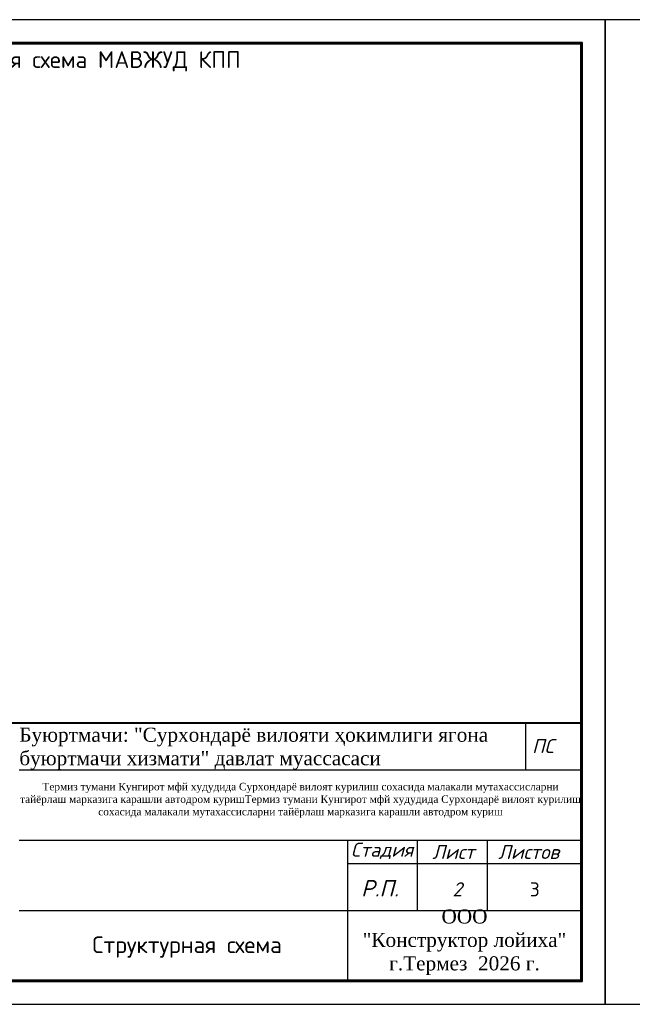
# Model space of a CAD drawing. Header units: millimetres. Extents: x -228268 to 1513407, y -439898 to -137408.
# Tile 35 of 128: x 30709 to 43783, y -194140 to -173140. Entities that reach past the tile are written whole.
import ezdxf

# ---------------------------------------------------------------- set-up
doc = ezdxf.new("R2010")
doc.units = ezdxf.units.MM
doc.layers.add('Штамп опасные', color=7, linetype='Continuous')
doc.styles.add('ISOCPEUR', font='isocpeur.ttf', dxfattribs={"height": 5})
doc.styles.add('OOO-Kazar', font='isocpeur.ttf')
doc.styles.get("Standard").update_dxf_attribs({"font": 'isocpeur.ttf'})
doc.styles.add('V@ler@Live', font='isocpeur.ttf')
doc.styles.add('ViTEXT', font='isocpeur.ttf')

msp = doc.modelspace()

# ---------------------------------------------------------------- linework, layer by layer
at = {"color": 7, "linetype": 'Continuous'}
for p, q in [((24201.1, -188140.3), (42701.1, -188140.3)), ((30701.1, -189140.3), (42701.1, -189140.3)), ((30701.1, -190640.3), (42701.1, -190640.3)), ((37701.1, -190640.3), (37701.1, -193640.3)), ((39201.1, -192140.3), (39201.1, -190640.3)), ((40695.3, -192140.3), (40695.3, -190640.3)), ((37701.1, -191140.3), (42701.1, -191140.3)), ((30701.1, -192140.3), (42701.1, -192140.3))]:
    msp.add_line(p, q, dxfattribs=at)
at = {"color": 7, "ltscale": 2}
msp.add_line((41501.1, -188140.3), (41501.1, -189140.3), dxfattribs=at)
at = {"color": 0, "linetype": 'Continuous', "lineweight": -2}
for points in [[(13501.1, -173140.3), (13501.1, -194140.3), (43201.1, -194140.3), (43201.1, -173140.3), (13501.1, -173140.3)], [(43201.1, -173140.3), (43201.1, -194140.3), (72901.1, -194140.3), (72901.1, -173140.3), (43201.1, -173140.3)]]:
    msp.add_lwpolyline(points, dxfattribs=at)
at = {"color": 0, "linetype": 'Continuous', "lineweight": 60}
msp.add_lwpolyline([(15501.1, -173640.3), (15501.1, -193640.3), (42701.1, -193640.3), (42701.1, -173640.3), (15501.1, -173640.3)], dxfattribs=at)
at = {"lineweight": 40}
msp.add_lwpolyline([(24201.1, -188140.3), (42701.1, -188140.3), (42701.1, -193640.3), (24201.1, -193640.3)], close=True, dxfattribs=at)

# ---------------------------------------------------------------- texts
at = {"lineweight": 15, "style": 'ISOCPEUR'}
for s, p in [('Структурная схема МАВЖУД КПП', (28107, -174169.6)), ('Структурная схема', (32259.5, -193048.2))]:
    msp.add_text(s, height=355.866, dxfattribs=at).set_placement(p)
at = {"color": 0, "insert": (-59785.5, -175452.8), "char_height": 360, "width": 3196.896, "attachment_point": 1, "rotation": 0.1, "style": 'V@ler@Live'}
msp.add_mtext('\\pi768.67;{\\H1.2x;Код\\fISOCPEUR|b0|i0|c204|p34;\\P\\pi21.624;\\fISOCPEUR|b0|i1|c204|p34;оборудован\\fISOCPEUR|b0|i0|c204|p34;   \\P\\pi58.556;\\fISOCPEUR|b0|i1|c204|p34;мат\\fISOCPEUR|b0|i0|c204|p34;е\\fISOCPEUR|b0|i1|c204|p34;риала}', dxfattribs=at)
at = {"color": 0, "linetype": 'Continuous', "lineweight": 5, "attachment_point": 8, "style": 'OOO-Kazar'}
for s, insert, char_height in [('{\\fISOCPEUR|b0|i1|c204|p34;ПС}', (41877.2, -188784), 300), ('{\\fISOCPEUR|b0|i1|c204|p34;Стадия}', (38442.3, -191040.3), 300), ('{\\fISOCPEUR|b0|i1|c204|p34;Лист }', (39966.5, -191040.3), 300), ('{\\fISOCPEUR|b0|i1|c204|p34;Листов }', (41570.5, -191040.3), 300), ('{\\fISOCPEUR|b0|i1|c204|p34;Р.П.}', (38397, -191840.3), 350)]:
    msp.add_mtext(s, dxfattribs=dict(at, insert=insert, char_height=char_height))
at = {"color": 0, "ltscale": 0.1, "insert": (39504.5, -191537.1), "char_height": 300, "attachment_point": 1}
msp.add_mtext_dynamic_manual_height_columns('\\pxqc;{\\fISOCPEUR|b0|i1|c204|p34;2}', width=1088.175, gutter_width=1250, heights=[335.9], dxfattribs=at)
at = {"color": 0, "ltscale": 0.1, "insert": (41595.9, -191538), "char_height": 300, "attachment_point": 1, "style": 'ISOCPEUR'}
msp.add_mtext_dynamic_manual_height_columns('3', width=980.425, gutter_width=1250, heights=[0], dxfattribs=at)
at = {"layer": 'Штамп опасные', "lineweight": 25, "style": 'ViTEXT'}
for s, insert, char_height, width, attachment_point in [('{\\fTimes New Roman|b0|i0|c204|p18;\\C0;Буюртмачи: "Сурхондарё вилояти ҳокимлиги ягона буюртмачи хизмати" давлат муассасаси}', (30701.1, -188690.3), 300, 10000, 4), ('{\\fTimes New Roman|b0|i0|c204|p18;\\C0;Термиз тумани Кунгирот мфй худудида Сурхондарё вилоят курилиш сохасида малакали мутахассисларни тайёрлаш марказига карашли автодром куришТермиз тумани Кунгирот мфй худудида Сурхондарё вилоят курилиш сохасида малакали мутахассисларни тайёрлаш марказига карашли автодром куриш}', (36701.1, -189790.3), 160, 12000, 5), ('{\\fTimes New Roman|b0|i0|c204|p18;\\C0;ООО \\P"Конструктор лойиха"\\Pг.Термез  2026 г.\\Ftxt|c204;  }', (40201.1, -192815.3), 300, 5000, 5)]:
    msp.add_mtext(s, dxfattribs=dict(at, insert=insert, char_height=char_height, width=width, attachment_point=attachment_point))

doc.saveas('drawing.dxf')
